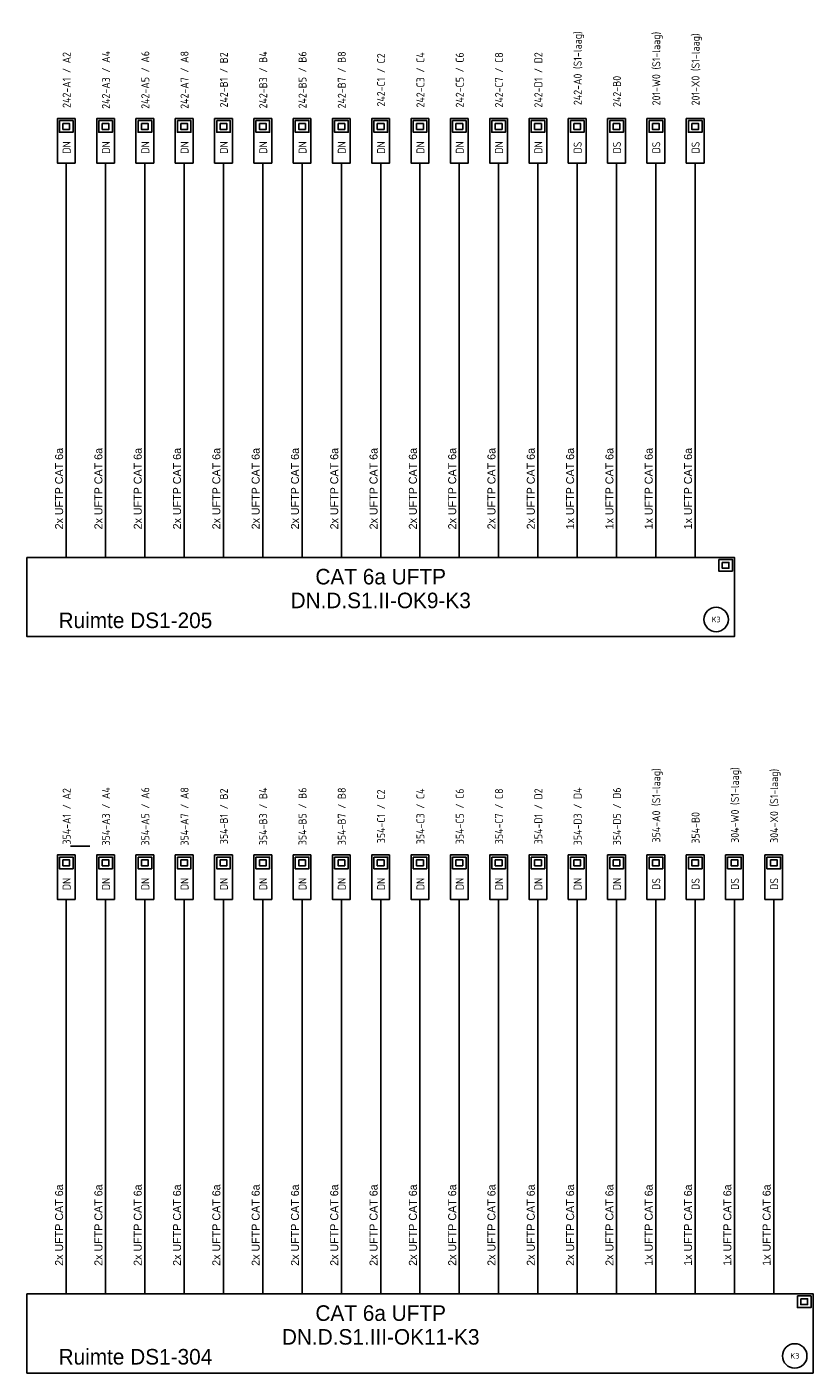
# Model space of a CAD drawing. Header units: millimetres. Extents: x -54 to 1704, y -342 to 469.
# Tile 6 of 17: x -54 to 123, y 166 to 469. Entities that reach past the tile are written whole.
import ezdxf
from ezdxf.enums import TextEntityAlignment as Align

# ---------------------------------------------------------------- set-up
doc = ezdxf.new("R2010")
doc.units = ezdxf.units.MM
for name, color, linetype in [('AT$1A---_TEKST', 2, 'Continuous'), ('BT$1B---_SITUATIE', 7, 'Continuous'), ('E--L6100', 3, 'Continuous'), ('E--L6400', 3, 'Continuous'), ('EB6122--_ATTRIB', 2, 'Continuous'), ('EB6441--_ATTRIB', 2, 'Continuous'), ('EL6122--_AARD-NEN3134', 3, 'Continuous'), ('EL6441--_DN', 7, 'Continuous')]:
    doc.layers.add(name, color=color, linetype=linetype)
doc.styles.add('1_8', font='ISO.shx', dxfattribs={"height": 1.8})
doc.styles.add('2_5', font='iso.shx', dxfattribs={"height": 2.5})
doc.styles.add('GBB_ISOP', font='b-gbp3.shx')
doc.styles.add('NORATT', font='isocp.shx')

# ---------------------------------------------------------------- blocks, each defined once
blk = doc.blocks.new('DATA-LS3')
at = {"layer": 'E--L6400', "color": 2, "linetype": 'Continuous'}
blk.add_line((3.1, 0), (0, 0), dxfattribs=at)
for points in [[(13.1, -2), (3.1, -2), (3.1, 2), (13.1, 2)], [(12.63, 1.53), (12.63, -1.54), (10.01, -1.54), (10.01, 1.53)], [(11.98, 0.76), (11.98, -0.77), (10.67, -0.77), (10.67, 0.76)]]:
    blk.add_lwpolyline(points, close=True, dxfattribs=at)
at = {"style": 'NORATT'}
for tag, flags, p in [('CODE', 9, (8.06, 6.75)), ('M_CODE', 8, (8.06, 3.75))]:
    blk.add_attdef(tag, text='', height=1.8, dxfattribs=dict(at, flags=flags)).set_placement(p, align=Align.MIDDLE_CENTER)
for tag, flags, p in [('PANEEL', 9, (0, 3)), ('GRP', 8, (0, -5)), ('RUIMTE', 9, (0, -7.5))]:
    blk.add_attdef(tag, text='', height=1.8, dxfattribs=dict(at, flags=flags)).set_placement(p, align=Align.MIDDLE_LEFT)
at = {"color": 1, "style": 'NORATT'}
blk.add_attdef('DATACODE', text='', height=1.8, dxfattribs=at).set_placement((8.06, 3.75), align=Align.MIDDLE_CENTER)
blk.add_attdef('DATA-TST', text='', height=1.8, dxfattribs=at).set_placement((4.62, 0), align=Align.MIDDLE_LEFT)
blk = doc.blocks.new('ES3134')
at = {"color": 0}
blk.add_circle((0, 0), 5.5, dxfattribs=at)
at = {"style": '1_8', "flags": 8}
blk.add_attdef('M_CODE', text='', height=1.8, dxfattribs=at).set_placement((0, 0), align=Align.MIDDLE_CENTER)
at = {"color": 0, "style": '2_5', "flags": 8}
blk.add_attdef('CODE', text='', height=2.5, dxfattribs=at).set_placement((0, 0), align=Align.MIDDLE)

msp = doc.modelspace()

# ---------------------------------------------------------------- linework, layer by layer
at = {"color": 3}
for points in [[(-54.12, 349.3), (105.13, 349.3), (105.13, 331.46), (-54.12, 331.46)], [(-54.12, 183.57), (122.83, 183.57), (122.83, 165.73), (-54.12, 165.73)]]:
    msp.add_lwpolyline(points, close=True, dxfattribs=at)
at = {"layer": 'BT$1B---_SITUATIE'}
msp.add_line((-44.28, 284.3), (-39.95, 284.3), dxfattribs=at)
at = {"layer": 'E--L6100', "color": 1}
for p, q in [((-45.27, 434.95), (-45.27, 349.3)), ((-45.27, 269.22), (-45.27, 183.57))]:
    msp.add_line(p, q, dxfattribs=at)
for points in [[(-36.42, 434.95), (-36.42, 349.3)], [(-27.58, 434.95), (-27.58, 349.3)], [(-18.73, 434.95), (-18.73, 349.3)], [(-9.88, 434.95), (-9.88, 349.3)], [(-1.03, 434.95), (-1.03, 349.3)], [(7.81, 434.95), (7.81, 349.3)], [(16.66, 434.95), (16.66, 349.3)], [(25.51, 434.95), (25.51, 349.3)], [(34.35, 434.95), (34.35, 349.3)], [(43.2, 434.95), (43.2, 349.3)], [(52.05, 434.95), (52.05, 349.3)], [(60.9, 434.95), (60.9, 349.3)], [(69.74, 434.95), (69.74, 349.3)], [(78.59, 434.95), (78.59, 349.3)], [(87.44, 434.95), (87.44, 349.3)], [(96.29, 434.95), (96.29, 349.3)], [(-36.42, 269.22), (-36.42, 183.57)], [(-27.58, 269.22), (-27.58, 183.57)], [(-18.73, 269.22), (-18.73, 183.57)], [(-9.88, 269.22), (-9.88, 183.57)], [(-1.03, 269.22), (-1.03, 183.57)], [(7.81, 269.22), (7.81, 183.57)], [(16.66, 269.22), (16.66, 183.57)], [(25.51, 269.22), (25.51, 183.57)], [(34.35, 269.22), (34.35, 183.57)], [(43.2, 269.22), (43.2, 183.57)], [(52.05, 269.22), (52.05, 183.57)], [(60.9, 269.22), (60.9, 183.57)], [(69.74, 269.22), (69.74, 183.57)], [(78.59, 269.22), (78.59, 183.57)], [(87.44, 269.22), (87.44, 183.57)], [(96.29, 269.22), (96.29, 183.57)], [(105.13, 269.22), (105.13, 183.57)], [(113.98, 269.22), (113.98, 183.57)]]:
    msp.add_lwpolyline(points, dxfattribs=at)
at = {"layer": 'E--L6400', "color": 2, "linetype": 'Continuous'}
for points in [[(101.61, 348.83), (104.67, 348.83), (104.67, 346.21), (101.61, 346.21)], [(102.37, 348.18), (103.9, 348.18), (103.9, 346.87), (102.37, 346.87)], [(119.3, 183.1), (122.37, 183.1), (122.37, 180.48), (119.3, 180.48)], [(120.07, 182.45), (121.6, 182.45), (121.6, 181.14), (120.07, 181.14)]]:
    msp.add_lwpolyline(points, close=True, dxfattribs=at)

# ---------------------------------------------------------------- block references
at = {"layer": 'EL6122--_AARD-NEN3134'}
ref = msp.add_blockref('ES3134', (101.01, 335.32), dxfattribs=dict(at, xscale=0.5, yscale=0.5, zscale=0.5))
ref.add_attrib('CODE', 'K3', dxfattribs={"layer": 'EB6122--_ATTRIB', "color": 2, "height": 1.25, "style": 'NORATT', "flags": 8}).set_placement((101.01, 335.32), align=Align.MIDDLE)
ref = msp.add_blockref('ES3134', (118.71, 169.59), dxfattribs=dict(at, xscale=0.5, yscale=0.5, zscale=0.5))
ref.add_attrib('CODE', 'K3', dxfattribs={"layer": 'EB6122--_ATTRIB', "color": 2, "height": 1.25, "style": 'NORATT', "flags": 8}).set_placement((118.71, 169.59), align=Align.MIDDLE)
at = {"layer": 'EL6441--_DN'}
ref = msp.add_blockref('DATA-LS3', (69.74, 434.95), dxfattribs=dict(at, rotation=90))
ref.add_attrib('DATACODE', '242-A0 (S1-laag)', dxfattribs={"layer": 'EB6441--_ATTRIB', "color": 1, "height": 1.8, "rotation": 90, "style": 'NORATT'}).set_placement((69.84, 459.39), align=Align.MIDDLE_CENTER)
ref.add_attrib('DATA-TST', 'DS', dxfattribs={"layer": 'EB6441--_ATTRIB', "color": 1, "height": 1.8, "rotation": 90, "style": 'NORATT'}).set_placement((69.84, 441.53), align=Align.MIDDLE_CENTER)
ref = msp.add_blockref('DATA-LS3', (87.44, 434.95), dxfattribs=dict(at, rotation=90))
ref.add_attrib('DATACODE', '201-W0 (S1-laag)', dxfattribs={"layer": 'EB6441--_ATTRIB', "color": 1, "height": 1.8, "rotation": 90, "style": 'NORATT'}).set_placement((87.53, 459.3), align=Align.MIDDLE_CENTER)
ref.add_attrib('DATA-TST', 'DS', dxfattribs={"layer": 'EB6441--_ATTRIB', "color": 1, "height": 1.8, "rotation": 90, "style": 'NORATT'}).set_placement((87.53, 441.53), align=Align.MIDDLE_CENTER)
ref = msp.add_blockref('DATA-LS3', (96.29, 434.95), dxfattribs=dict(at, rotation=90))
ref.add_attrib('DATACODE', '201-X0 (S1-laag)', dxfattribs={"layer": 'EB6441--_ATTRIB', "color": 1, "height": 1.8, "rotation": 90, "style": 'NORATT'}).set_placement((96.38, 459.12), align=Align.MIDDLE_CENTER)
ref.add_attrib('DATA-TST', 'DS', dxfattribs={"layer": 'EB6441--_ATTRIB', "color": 1, "height": 1.8, "rotation": 90, "style": 'NORATT'}).set_placement((96.38, 441.53), align=Align.MIDDLE_CENTER)
ref = msp.add_blockref('DATA-LS3', (-45.27, 434.95), dxfattribs=dict(at, rotation=90))
ref.add_attrib('DATACODE', '242-A1 / A2', dxfattribs={"layer": 'EB6441--_ATTRIB', "color": 1, "height": 1.8, "rotation": 90, "style": 'NORATT'}).set_placement((-45.18, 456.75), align=Align.MIDDLE_CENTER)
ref.add_attrib('DATA-TST', 'DN', dxfattribs={"layer": 'EB6441--_ATTRIB', "color": 1, "height": 1.8, "rotation": 90, "style": 'NORATT'}).set_placement((-45.18, 441.53), align=Align.MIDDLE_CENTER)
ref = msp.add_blockref('DATA-LS3', (-36.42, 434.95), dxfattribs=dict(at, rotation=90))
ref.add_attrib('DATACODE', '242-A3 / A4', dxfattribs={"layer": 'EB6441--_ATTRIB', "color": 1, "height": 1.8, "rotation": 90, "style": 'NORATT'}).set_placement((-36.33, 456.75), align=Align.MIDDLE_CENTER)
ref.add_attrib('DATA-TST', 'DN', dxfattribs={"layer": 'EB6441--_ATTRIB', "color": 1, "height": 1.8, "rotation": 90, "style": 'NORATT'}).set_placement((-36.33, 441.53), align=Align.MIDDLE_CENTER)
ref = msp.add_blockref('DATA-LS3', (-27.58, 434.95), dxfattribs=dict(at, rotation=90))
ref.add_attrib('DATACODE', '242-A5 / A6', dxfattribs={"layer": 'EB6441--_ATTRIB', "color": 1, "height": 1.8, "rotation": 90, "style": 'NORATT'}).set_placement((-27.48, 456.75), align=Align.MIDDLE_CENTER)
ref.add_attrib('DATA-TST', 'DN', dxfattribs={"layer": 'EB6441--_ATTRIB', "color": 1, "height": 1.8, "rotation": 90, "style": 'NORATT'}).set_placement((-27.48, 441.53), align=Align.MIDDLE_CENTER)
ref = msp.add_blockref('DATA-LS3', (-18.73, 434.95), dxfattribs=dict(at, rotation=90))
ref.add_attrib('DATACODE', '242-A7 / A8', dxfattribs={"layer": 'EB6441--_ATTRIB', "color": 1, "height": 1.8, "rotation": 90, "style": 'NORATT'}).set_placement((-18.64, 456.75), align=Align.MIDDLE_CENTER)
ref.add_attrib('DATA-TST', 'DN', dxfattribs={"layer": 'EB6441--_ATTRIB', "color": 1, "height": 1.8, "rotation": 90, "style": 'NORATT'}).set_placement((-18.64, 441.53), align=Align.MIDDLE_CENTER)
ref = msp.add_blockref('DATA-LS3', (-9.88, 434.95), dxfattribs=dict(at, rotation=90))
ref.add_attrib('DATACODE', '242-B1 / B2', dxfattribs={"layer": 'EB6441--_ATTRIB', "color": 1, "height": 1.8, "rotation": 90, "style": 'NORATT'}).set_placement((-9.79, 456.75), align=Align.MIDDLE_CENTER)
ref.add_attrib('DATA-TST', 'DN', dxfattribs={"layer": 'EB6441--_ATTRIB', "color": 1, "height": 1.8, "rotation": 90, "style": 'NORATT'}).set_placement((-9.79, 441.53), align=Align.MIDDLE_CENTER)
ref = msp.add_blockref('DATA-LS3', (-1.03, 434.95), dxfattribs=dict(at, rotation=90))
ref.add_attrib('DATACODE', '242-B3 / B4', dxfattribs={"layer": 'EB6441--_ATTRIB', "color": 1, "height": 1.8, "rotation": 90, "style": 'NORATT'}).set_placement((-0.94, 456.75), align=Align.MIDDLE_CENTER)
ref.add_attrib('DATA-TST', 'DN', dxfattribs={"layer": 'EB6441--_ATTRIB', "color": 1, "height": 1.8, "rotation": 90, "style": 'NORATT'}).set_placement((-0.94, 441.53), align=Align.MIDDLE_CENTER)
ref = msp.add_blockref('DATA-LS3', (7.81, 434.95), dxfattribs=dict(at, rotation=90))
ref.add_attrib('DATACODE', '242-B5 / B6', dxfattribs={"layer": 'EB6441--_ATTRIB', "color": 1, "height": 1.8, "rotation": 90, "style": 'NORATT'}).set_placement((7.91, 456.75), align=Align.MIDDLE_CENTER)
ref.add_attrib('DATA-TST', 'DN', dxfattribs={"layer": 'EB6441--_ATTRIB', "color": 1, "height": 1.8, "rotation": 90, "style": 'NORATT'}).set_placement((7.91, 441.53), align=Align.MIDDLE_CENTER)
ref = msp.add_blockref('DATA-LS3', (16.66, 434.95), dxfattribs=dict(at, rotation=90))
ref.add_attrib('DATACODE', '242-B7 / B8', dxfattribs={"layer": 'EB6441--_ATTRIB', "color": 1, "height": 1.8, "rotation": 90, "style": 'NORATT'}).set_placement((16.75, 456.75), align=Align.MIDDLE_CENTER)
ref.add_attrib('DATA-TST', 'DN', dxfattribs={"layer": 'EB6441--_ATTRIB', "color": 1, "height": 1.8, "rotation": 90, "style": 'NORATT'}).set_placement((16.75, 441.53), align=Align.MIDDLE_CENTER)
ref = msp.add_blockref('DATA-LS3', (25.51, 434.95), dxfattribs=dict(at, rotation=90))
ref.add_attrib('DATACODE', '242-C1 / C2', dxfattribs={"layer": 'EB6441--_ATTRIB', "color": 1, "height": 1.8, "rotation": 90, "style": 'NORATT'}).set_placement((25.6, 456.75), align=Align.MIDDLE_CENTER)
ref.add_attrib('DATA-TST', 'DN', dxfattribs={"layer": 'EB6441--_ATTRIB', "color": 1, "height": 1.8, "rotation": 90, "style": 'NORATT'}).set_placement((25.6, 441.53), align=Align.MIDDLE_CENTER)
ref = msp.add_blockref('DATA-LS3', (34.35, 434.95), dxfattribs=dict(at, rotation=90))
ref.add_attrib('DATACODE', '242-C3 / C4', dxfattribs={"layer": 'EB6441--_ATTRIB', "color": 1, "height": 1.8, "rotation": 90, "style": 'NORATT'}).set_placement((34.45, 456.75), align=Align.MIDDLE_CENTER)
ref.add_attrib('DATA-TST', 'DN', dxfattribs={"layer": 'EB6441--_ATTRIB', "color": 1, "height": 1.8, "rotation": 90, "style": 'NORATT'}).set_placement((34.45, 441.53), align=Align.MIDDLE_CENTER)
ref = msp.add_blockref('DATA-LS3', (43.2, 434.95), dxfattribs=dict(at, rotation=90))
ref.add_attrib('DATACODE', '242-C5 / C6', dxfattribs={"layer": 'EB6441--_ATTRIB', "color": 1, "height": 1.8, "rotation": 90, "style": 'NORATT'}).set_placement((43.3, 456.75), align=Align.MIDDLE_CENTER)
ref.add_attrib('DATA-TST', 'DN', dxfattribs={"layer": 'EB6441--_ATTRIB', "color": 1, "height": 1.8, "rotation": 90, "style": 'NORATT'}).set_placement((43.3, 441.53), align=Align.MIDDLE_CENTER)
ref = msp.add_blockref('DATA-LS3', (52.05, 434.95), dxfattribs=dict(at, rotation=90))
ref.add_attrib('DATACODE', '242-C7 / C8', dxfattribs={"layer": 'EB6441--_ATTRIB', "color": 1, "height": 1.8, "rotation": 90, "style": 'NORATT'}).set_placement((52.14, 456.75), align=Align.MIDDLE_CENTER)
ref.add_attrib('DATA-TST', 'DN', dxfattribs={"layer": 'EB6441--_ATTRIB', "color": 1, "height": 1.8, "rotation": 90, "style": 'NORATT'}).set_placement((52.14, 441.53), align=Align.MIDDLE_CENTER)
ref = msp.add_blockref('DATA-LS3', (60.9, 434.95), dxfattribs=dict(at, rotation=90))
ref.add_attrib('DATACODE', '242-D1 / D2', dxfattribs={"layer": 'EB6441--_ATTRIB', "color": 1, "height": 1.8, "rotation": 90, "style": 'NORATT'}).set_placement((60.99, 456.75), align=Align.MIDDLE_CENTER)
ref.add_attrib('DATA-TST', 'DN', dxfattribs={"layer": 'EB6441--_ATTRIB', "color": 1, "height": 1.8, "rotation": 90, "style": 'NORATT'}).set_placement((60.99, 441.53), align=Align.MIDDLE_CENTER)
ref = msp.add_blockref('DATA-LS3', (78.59, 434.95), dxfattribs=dict(at, rotation=90))
ref.add_attrib('DATACODE', '242-B0', dxfattribs={"layer": 'EB6441--_ATTRIB', "color": 1, "height": 1.8, "rotation": 90, "style": 'NORATT'}).set_placement((78.68, 454.17), align=Align.MIDDLE_CENTER)
ref.add_attrib('DATA-TST', 'DS', dxfattribs={"layer": 'EB6441--_ATTRIB', "color": 1, "height": 1.8, "rotation": 90, "style": 'NORATT'}).set_placement((78.68, 441.53), align=Align.MIDDLE_CENTER)
ref = msp.add_blockref('DATA-LS3', (105.13, 269.22), dxfattribs=dict(at, rotation=90))
ref.add_attrib('DATACODE', '304-W0 (S1-laag)', dxfattribs={"layer": 'EB6441--_ATTRIB', "color": 1, "height": 1.8, "rotation": 90, "style": 'NORATT'}).set_placement((105.23, 293.57), align=Align.MIDDLE_CENTER)
ref.add_attrib('DATA-TST', 'DS', dxfattribs={"layer": 'EB6441--_ATTRIB', "color": 1, "height": 1.8, "rotation": 90, "style": 'NORATT'}).set_placement((105.23, 275.8), align=Align.MIDDLE_CENTER)
ref = msp.add_blockref('DATA-LS3', (87.44, 269.22), dxfattribs=dict(at, rotation=90))
ref.add_attrib('DATACODE', '354-A0 (S1-laag)', dxfattribs={"layer": 'EB6441--_ATTRIB', "color": 1, "height": 1.8, "rotation": 90, "style": 'NORATT', "oblique": 360}).set_placement((87.53, 293.49), align=Align.MIDDLE_CENTER)
ref.add_attrib('DATA-TST', 'DS', dxfattribs={"layer": 'EB6441--_ATTRIB', "color": 1, "height": 1.8, "rotation": 90, "style": 'NORATT', "oblique": 360}).set_placement((87.53, 275.8), align=Align.MIDDLE_CENTER)
ref = msp.add_blockref('DATA-LS3', (113.98, 269.22), dxfattribs=dict(at, rotation=90))
ref.add_attrib('DATACODE', '304-X0 (S1-laag)', dxfattribs={"layer": 'EB6441--_ATTRIB', "color": 1, "height": 1.8, "rotation": 90, "style": 'NORATT'}).set_placement((114.07, 293.39), align=Align.MIDDLE_CENTER)
ref.add_attrib('DATA-TST', 'DS', dxfattribs={"layer": 'EB6441--_ATTRIB', "color": 1, "height": 1.8, "rotation": 90, "style": 'NORATT'}).set_placement((114.07, 275.8), align=Align.MIDDLE_CENTER)
ref = msp.add_blockref('DATA-LS3', (-45.27, 269.22), dxfattribs=dict(at, rotation=90))
ref.add_attrib('DATACODE', '354-A1 / A2', dxfattribs={"layer": 'EB6441--_ATTRIB', "color": 1, "height": 1.8, "rotation": 90, "style": 'NORATT', "oblique": 360}).set_placement((-45.18, 291.02), align=Align.MIDDLE_CENTER)
ref.add_attrib('DATA-TST', 'DN', dxfattribs={"layer": 'EB6441--_ATTRIB', "color": 1, "height": 1.8, "rotation": 90, "style": 'NORATT', "oblique": 360}).set_placement((-45.18, 275.8), align=Align.MIDDLE_CENTER)
ref = msp.add_blockref('DATA-LS3', (-36.42, 269.22), dxfattribs=dict(at, rotation=90))
ref.add_attrib('DATACODE', '354-A3 / A4', dxfattribs={"layer": 'EB6441--_ATTRIB', "color": 1, "height": 1.8, "rotation": 90, "style": 'NORATT', "oblique": 360}).set_placement((-36.33, 291.02), align=Align.MIDDLE_CENTER)
ref.add_attrib('DATA-TST', 'DN', dxfattribs={"layer": 'EB6441--_ATTRIB', "color": 1, "height": 1.8, "rotation": 90, "style": 'NORATT', "oblique": 360}).set_placement((-36.33, 275.8), align=Align.MIDDLE_CENTER)
ref = msp.add_blockref('DATA-LS3', (-27.58, 269.22), dxfattribs=dict(at, rotation=90))
ref.add_attrib('DATACODE', '354-A5 / A6', dxfattribs={"layer": 'EB6441--_ATTRIB', "color": 1, "height": 1.8, "rotation": 90, "style": 'NORATT', "oblique": 360}).set_placement((-27.48, 291.02), align=Align.MIDDLE_CENTER)
ref.add_attrib('DATA-TST', 'DN', dxfattribs={"layer": 'EB6441--_ATTRIB', "color": 1, "height": 1.8, "rotation": 90, "style": 'NORATT', "oblique": 360}).set_placement((-27.48, 275.8), align=Align.MIDDLE_CENTER)
ref = msp.add_blockref('DATA-LS3', (-18.73, 269.22), dxfattribs=dict(at, rotation=90))
ref.add_attrib('DATACODE', '354-A7 / A8', dxfattribs={"layer": 'EB6441--_ATTRIB', "color": 1, "height": 1.8, "rotation": 90, "style": 'NORATT', "oblique": 360}).set_placement((-18.64, 291.02), align=Align.MIDDLE_CENTER)
ref.add_attrib('DATA-TST', 'DN', dxfattribs={"layer": 'EB6441--_ATTRIB', "color": 1, "height": 1.8, "rotation": 90, "style": 'NORATT', "oblique": 360}).set_placement((-18.64, 275.8), align=Align.MIDDLE_CENTER)
ref = msp.add_blockref('DATA-LS3', (-9.88, 269.22), dxfattribs=dict(at, rotation=90))
ref.add_attrib('DATACODE', '354-B1 / B2', dxfattribs={"layer": 'EB6441--_ATTRIB', "color": 1, "height": 1.8, "rotation": 90, "style": 'NORATT', "oblique": 360}).set_placement((-9.79, 291.02), align=Align.MIDDLE_CENTER)
ref.add_attrib('DATA-TST', 'DN', dxfattribs={"layer": 'EB6441--_ATTRIB', "color": 1, "height": 1.8, "rotation": 90, "style": 'NORATT', "oblique": 360}).set_placement((-9.79, 275.8), align=Align.MIDDLE_CENTER)
ref = msp.add_blockref('DATA-LS3', (-1.03, 269.22), dxfattribs=dict(at, rotation=90))
ref.add_attrib('DATACODE', '354-B3 / B4', dxfattribs={"layer": 'EB6441--_ATTRIB', "color": 1, "height": 1.8, "rotation": 90, "style": 'NORATT', "oblique": 360}).set_placement((-0.94, 291.02), align=Align.MIDDLE_CENTER)
ref.add_attrib('DATA-TST', 'DN', dxfattribs={"layer": 'EB6441--_ATTRIB', "color": 1, "height": 1.8, "rotation": 90, "style": 'NORATT', "oblique": 360}).set_placement((-0.94, 275.8), align=Align.MIDDLE_CENTER)
ref = msp.add_blockref('DATA-LS3', (7.81, 269.22), dxfattribs=dict(at, rotation=90))
ref.add_attrib('DATACODE', '354-B5 / B6', dxfattribs={"layer": 'EB6441--_ATTRIB', "color": 1, "height": 1.8, "rotation": 90, "style": 'NORATT', "oblique": 360}).set_placement((7.91, 291.02), align=Align.MIDDLE_CENTER)
ref.add_attrib('DATA-TST', 'DN', dxfattribs={"layer": 'EB6441--_ATTRIB', "color": 1, "height": 1.8, "rotation": 90, "style": 'NORATT', "oblique": 360}).set_placement((7.91, 275.8), align=Align.MIDDLE_CENTER)
ref = msp.add_blockref('DATA-LS3', (16.66, 269.22), dxfattribs=dict(at, rotation=90))
ref.add_attrib('DATACODE', '354-B7 / B8', dxfattribs={"layer": 'EB6441--_ATTRIB', "color": 1, "height": 1.8, "rotation": 90, "style": 'NORATT', "oblique": 360}).set_placement((16.75, 291.02), align=Align.MIDDLE_CENTER)
ref.add_attrib('DATA-TST', 'DN', dxfattribs={"layer": 'EB6441--_ATTRIB', "color": 1, "height": 1.8, "rotation": 90, "style": 'NORATT', "oblique": 360}).set_placement((16.75, 275.8), align=Align.MIDDLE_CENTER)
ref = msp.add_blockref('DATA-LS3', (25.51, 269.22), dxfattribs=dict(at, rotation=90))
ref.add_attrib('DATACODE', '354-C1 / C2', dxfattribs={"layer": 'EB6441--_ATTRIB', "color": 1, "height": 1.8, "rotation": 90, "style": 'NORATT', "oblique": 360}).set_placement((25.6, 291.02), align=Align.MIDDLE_CENTER)
ref.add_attrib('DATA-TST', 'DN', dxfattribs={"layer": 'EB6441--_ATTRIB', "color": 1, "height": 1.8, "rotation": 90, "style": 'NORATT', "oblique": 360}).set_placement((25.6, 275.8), align=Align.MIDDLE_CENTER)
ref = msp.add_blockref('DATA-LS3', (34.35, 269.22), dxfattribs=dict(at, rotation=90))
ref.add_attrib('DATACODE', '354-C3 / C4', dxfattribs={"layer": 'EB6441--_ATTRIB', "color": 1, "height": 1.8, "rotation": 90, "style": 'NORATT', "oblique": 360}).set_placement((34.45, 291.02), align=Align.MIDDLE_CENTER)
ref.add_attrib('DATA-TST', 'DN', dxfattribs={"layer": 'EB6441--_ATTRIB', "color": 1, "height": 1.8, "rotation": 90, "style": 'NORATT', "oblique": 360}).set_placement((34.45, 275.8), align=Align.MIDDLE_CENTER)
ref = msp.add_blockref('DATA-LS3', (43.2, 269.22), dxfattribs=dict(at, rotation=90))
ref.add_attrib('DATACODE', '354-C5 / C6', dxfattribs={"layer": 'EB6441--_ATTRIB', "color": 1, "height": 1.8, "rotation": 90, "style": 'NORATT', "oblique": 360}).set_placement((43.3, 291.02), align=Align.MIDDLE_CENTER)
ref.add_attrib('DATA-TST', 'DN', dxfattribs={"layer": 'EB6441--_ATTRIB', "color": 1, "height": 1.8, "rotation": 90, "style": 'NORATT', "oblique": 360}).set_placement((43.3, 275.8), align=Align.MIDDLE_CENTER)
ref = msp.add_blockref('DATA-LS3', (52.05, 269.22), dxfattribs=dict(at, rotation=90))
ref.add_attrib('DATACODE', '354-C7 / C8', dxfattribs={"layer": 'EB6441--_ATTRIB', "color": 1, "height": 1.8, "rotation": 90, "style": 'NORATT', "oblique": 360}).set_placement((52.14, 291.02), align=Align.MIDDLE_CENTER)
ref.add_attrib('DATA-TST', 'DN', dxfattribs={"layer": 'EB6441--_ATTRIB', "color": 1, "height": 1.8, "rotation": 90, "style": 'NORATT', "oblique": 360}).set_placement((52.14, 275.8), align=Align.MIDDLE_CENTER)
ref = msp.add_blockref('DATA-LS3', (60.9, 269.22), dxfattribs=dict(at, rotation=90))
ref.add_attrib('DATACODE', '354-D1 / D2', dxfattribs={"layer": 'EB6441--_ATTRIB', "color": 1, "height": 1.8, "rotation": 90, "style": 'NORATT', "oblique": 360}).set_placement((60.99, 291.02), align=Align.MIDDLE_CENTER)
ref.add_attrib('DATA-TST', 'DN', dxfattribs={"layer": 'EB6441--_ATTRIB', "color": 1, "height": 1.8, "rotation": 90, "style": 'NORATT', "oblique": 360}).set_placement((60.99, 275.8), align=Align.MIDDLE_CENTER)
ref = msp.add_blockref('DATA-LS3', (69.74, 269.22), dxfattribs=dict(at, rotation=90))
ref.add_attrib('DATACODE', '354-D3 / D4', dxfattribs={"layer": 'EB6441--_ATTRIB', "color": 1, "height": 1.8, "rotation": 90, "style": 'NORATT', "oblique": 360}).set_placement((69.84, 291.02), align=Align.MIDDLE_CENTER)
ref.add_attrib('DATA-TST', 'DN', dxfattribs={"layer": 'EB6441--_ATTRIB', "color": 1, "height": 1.8, "rotation": 90, "style": 'NORATT', "oblique": 360}).set_placement((69.84, 275.8), align=Align.MIDDLE_CENTER)
ref = msp.add_blockref('DATA-LS3', (78.59, 269.22), dxfattribs=dict(at, rotation=90))
ref.add_attrib('DATACODE', '354-D5 / D6', dxfattribs={"layer": 'EB6441--_ATTRIB', "color": 1, "height": 1.8, "rotation": 90, "style": 'NORATT', "oblique": 360}).set_placement((78.68, 291.02), align=Align.MIDDLE_CENTER)
ref.add_attrib('DATA-TST', 'DN', dxfattribs={"layer": 'EB6441--_ATTRIB', "color": 1, "height": 1.8, "rotation": 90, "style": 'NORATT', "oblique": 360}).set_placement((78.68, 275.8), align=Align.MIDDLE_CENTER)
ref = msp.add_blockref('DATA-LS3', (96.29, 269.22), dxfattribs=dict(at, rotation=90))
ref.add_attrib('DATACODE', '354-B0', dxfattribs={"layer": 'EB6441--_ATTRIB', "color": 1, "height": 1.8, "rotation": 90, "style": 'NORATT'}).set_placement((96.38, 288.44), align=Align.MIDDLE_CENTER)
ref.add_attrib('DATA-TST', 'DS', dxfattribs={"layer": 'EB6441--_ATTRIB', "color": 1, "height": 1.8, "rotation": 90, "style": 'NORATT'}).set_placement((96.38, 275.8), align=Align.MIDDLE_CENTER)

# ---------------------------------------------------------------- texts
at = {"layer": 'AT$1A---_TEKST', "style": 'GBB_ISOP'}
for s, p in [('2x UFTP CAT 6a', (-45.44, 355.6)), ('2x UFTP CAT 6a', (-36.59, 355.6)), ('2x UFTP CAT 6a', (-27.74, 355.6)), ('2x UFTP CAT 6a', (-18.9, 355.6)), ('2x UFTP CAT 6a', (-10.05, 355.6)), ('2x UFTP CAT 6a', (-1.2, 355.6)), ('2x UFTP CAT 6a', (7.65, 355.6)), ('2x UFTP CAT 6a', (16.49, 355.6)), ('2x UFTP CAT 6a', (25.34, 355.6)), ('2x UFTP CAT 6a', (34.19, 355.6)), ('2x UFTP CAT 6a', (43.04, 355.6)), ('2x UFTP CAT 6a', (51.88, 355.6)), ('2x UFTP CAT 6a', (60.73, 355.6)), ('1x UFTP CAT 6a', (69.58, 355.6)), ('1x UFTP CAT 6a', (78.43, 355.6)), ('1x UFTP CAT 6a', (87.27, 355.6)), ('1x UFTP CAT 6a', (96.12, 355.6)), ('2x UFTP CAT 6a', (-45.44, 189.87)), ('2x UFTP CAT 6a', (-36.59, 189.87)), ('2x UFTP CAT 6a', (-27.74, 189.87)), ('2x UFTP CAT 6a', (-18.9, 189.87)), ('2x UFTP CAT 6a', (-10.05, 189.87)), ('2x UFTP CAT 6a', (-1.2, 189.87)), ('2x UFTP CAT 6a', (7.65, 189.87)), ('2x UFTP CAT 6a', (16.49, 189.87)), ('2x UFTP CAT 6a', (25.34, 189.87)), ('2x UFTP CAT 6a', (34.19, 189.87)), ('2x UFTP CAT 6a', (43.04, 189.87)), ('2x UFTP CAT 6a', (51.88, 189.87)), ('2x UFTP CAT 6a', (60.73, 189.87)), ('2x UFTP CAT 6a', (69.58, 189.87)), ('2x UFTP CAT 6a', (78.43, 189.87)), ('1x UFTP CAT 6a', (87.27, 189.87)), ('1x UFTP CAT 6a', (96.12, 189.87)), ('1x UFTP CAT 6a', (104.97, 189.87)), ('1x UFTP CAT 6a', (113.81, 189.87))]:
    msp.add_text(s, height=1.8, rotation=90, dxfattribs=at).set_placement(p, align=Align.BOTTOM_LEFT)
at = {"layer": 'AT$1A---_TEKST', "color": 3, "style": 'GBB_ISOP'}
for s, p in [('CAT 6a UFTP', (25.51, 344.96)), ('DN.D.S1.II-OK9-K3', (25.51, 339.61)), ('Ruimte DS1-205', (-29.7, 335.2)), ('CAT 6a UFTP', (25.51, 179.23)), ('DN.D.S1.III-OK11-K3', (25.51, 173.88)), ('Ruimte DS1-304', (-29.7, 169.47))]:
    msp.add_text(s, height=3.5, dxfattribs=at).set_placement(p, align=Align.MIDDLE)

doc.saveas('drawing.dxf')
